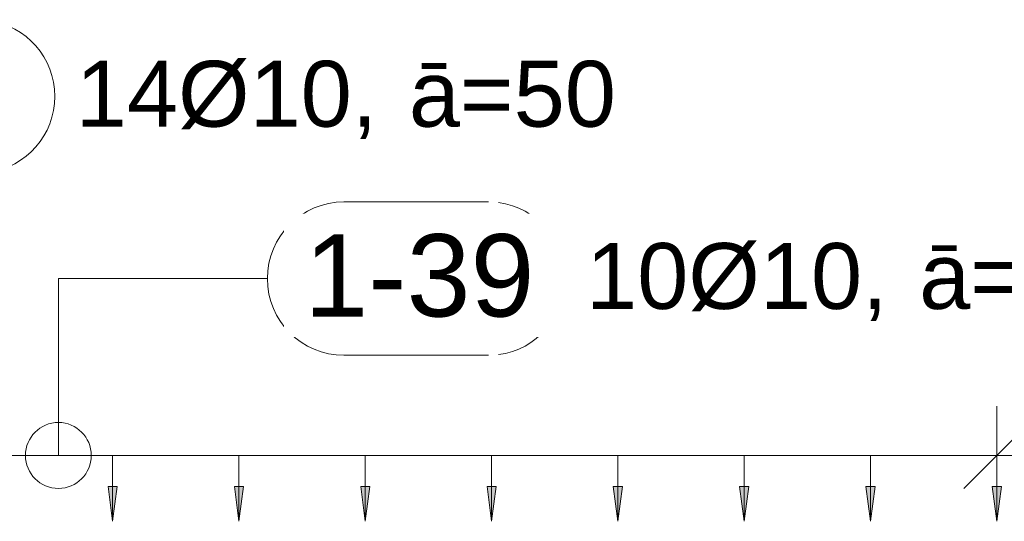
# Model space of a CAD drawing. Header units: millimetres. Extents: x 4307 to 42792, y 1610 to 10025.
# Tile 15 of 256: x 6221 to 6969, y 6045 to 6426. Entities that reach past the tile are written whole.
import ezdxf

# ---------------------------------------------------------------- set-up
doc = ezdxf.new("R2010")
doc.units = ezdxf.units.MM
for name, color, linetype, lineweight in [('A-ANNO-DIMS', 211, 'Continuous', 5), ('A-ANNO-DIMS-25', 211, 'Continuous', 5), ('S-RBAR-IDEN', 171, 'Continuous', 5)]:
    doc.layers.add(name, color=color, linetype=linetype, lineweight=lineweight)
doc.styles.add('Arial', font='arial.ttf', dxfattribs={"height": 50})
doc.styles.add('Arial_1', font='arial.ttf', dxfattribs={"height": 62.5})
doc.styles.add('ISOCPEUR_2', font='isocpeur.ttf', dxfattribs={"width": 0.8, "height": 50})
doc.dimstyles.new('Vnitřní', dxfattribs={"dimscale": 304.8, "dimtxt": 49.799059, "dimasz": 0.164042, "dimexe": 0.123031, "dimexo": 0.0625, "dimgap": 0, "dimtad": 1, "dimdec": 0, "dimzin": 0, "dimdsep": 46, "dimtxsty": 'ISOCPEUR_2', "dimblk1": 'OBLIQUE', "dimblk2": 'OBLIQUE', "dimsah": 1, "dimcen": 0.09, "dimdle": 0.123031, "dimazin": 0, "dimtfac": 1, "dimtdec": 4, "dimtix": 1, "dimtmove": 0, "dimatfit": 3, "dimfxl": 0.123031, "dimfxlon": 1, "dimtvp": 1, "dimtolj": 1, "dimtzin": 0, "dimarcsym": 2})
doc.dimstyles.new('Výztuž_kusy__řezy_', dxfattribs={"dimscale": 304.8, "dimtxt": 0.18, "dimasz": 0, "dimexe": 0, "dimexo": 0.0625, "dimgap": 0.082021, "dimtad": 1, "dimdec": 0, "dimzin": 0, "dimdsep": 46, "dimtxsty": 'Arial_1', "dimblk1": 'NONE', "dimblk2": 'NONE', "dimsah": 1, "dimcen": 0.09, "dimazin": 0, "dimtfac": 1, "dimtdec": 4, "dimtix": 1, "dimtmove": 0, "dimatfit": 3, "dimfxl": 0.164042, "dimfxlon": 1, "dimtvp": 1, "dimtfill": 1, "dimtolj": 1, "dimtzin": 0, "dimarcsym": 2})

# ---------------------------------------------------------------- blocks, each defined once
blk = doc.blocks.new('Popisek výztuže__BEZ NATOČENÍ_ - _Typ_ množství_PRAVÝ _řezy_-573725-V1')
at = {"layer": 'S-RBAR-IDEN'}
for p, q in [((5911.19, 9413.62), (5801.5, 9413.62)), ((5801.5, 9297.19), (5911.19, 9297.19))]:
    blk.add_line(p, q, dxfattribs=at)
for centre, start, end in [((5801.5, 9355.4), 90, 270), ((5911.19, 9355.4), 277.64339, 82.35661)]:
    blk.add_arc(centre, 58.22, start, end, dxfattribs=at)
blk = doc.blocks.new('DIMBLOCK234-V1')
at = {"layer": 'A-ANNO-DIMS-25'}
for points in [[(6195.95, 6045.48), (6199.41, 6071.76), (6192.49, 6071.76)], [(6291.91, 6045.48), (6295.37, 6071.76), (6288.45, 6071.76)]]:
    blk.add_hatch(color=256, dxfattribs=at).paths.add_polyline_path(points)
for p, q in [((6195.95, 6095.48), (6291.91, 6095.48)), ((6195.95, 6095.48), (6195.95, 6095.48)), ((6195.95, 6095.48), (6195.95, 6045.48)), ((6291.91, 6095.48), (6291.91, 6095.48)), ((6291.91, 6095.48), (6291.91, 6045.48)), ((6199.41, 6071.76), (6192.49, 6071.76)), ((6192.49, 6071.76), (6195.95, 6045.48)), ((6195.95, 6045.48), (6199.41, 6071.76)), ((6295.37, 6071.76), (6288.45, 6071.76)), ((6288.45, 6071.76), (6291.91, 6045.48)), ((6291.91, 6045.48), (6295.37, 6071.76))]:
    blk.add_line(p, q, dxfattribs=at)
blk = doc.blocks.new('_None')
blk = doc.blocks.new('DIMBLOCK235-V1')
at = {"layer": 'A-ANNO-DIMS-25'}
for points in [[(6291.91, 6045.48), (6295.37, 6071.76), (6288.45, 6071.76)], [(6387.86, 6045.48), (6391.32, 6071.76), (6384.4, 6071.76)]]:
    blk.add_hatch(color=256, dxfattribs=at).paths.add_polyline_path(points)
for p, q in [((6291.91, 6095.48), (6387.86, 6095.48)), ((6291.91, 6095.48), (6291.91, 6095.48)), ((6291.91, 6095.48), (6291.91, 6045.48)), ((6387.86, 6095.48), (6387.86, 6095.48)), ((6387.86, 6095.48), (6387.86, 6045.48)), ((6295.37, 6071.76), (6288.45, 6071.76)), ((6288.45, 6071.76), (6291.91, 6045.48)), ((6291.91, 6045.48), (6295.37, 6071.76)), ((6391.32, 6071.76), (6384.4, 6071.76)), ((6384.4, 6071.76), (6387.86, 6045.48)), ((6387.86, 6045.48), (6391.32, 6071.76))]:
    blk.add_line(p, q, dxfattribs=at)
blk = doc.blocks.new('DIMBLOCK236-V1')
at = {"layer": 'A-ANNO-DIMS-25'}
for points in [[(6387.86, 6045.48), (6391.32, 6071.76), (6384.4, 6071.76)], [(6483.81, 6045.48), (6487.27, 6071.76), (6480.35, 6071.76)]]:
    blk.add_hatch(color=256, dxfattribs=at).paths.add_polyline_path(points)
for p, q in [((6387.86, 6095.48), (6483.81, 6095.48)), ((6387.86, 6095.48), (6387.86, 6095.48)), ((6387.86, 6095.48), (6387.86, 6045.48)), ((6483.81, 6095.48), (6483.81, 6095.48)), ((6483.81, 6095.48), (6483.81, 6045.48)), ((6391.32, 6071.76), (6384.4, 6071.76)), ((6384.4, 6071.76), (6387.86, 6045.48)), ((6387.86, 6045.48), (6391.32, 6071.76)), ((6487.27, 6071.76), (6480.35, 6071.76)), ((6480.35, 6071.76), (6483.81, 6045.48)), ((6483.81, 6045.48), (6487.27, 6071.76))]:
    blk.add_line(p, q, dxfattribs=at)
blk = doc.blocks.new('DIMBLOCK237-V1')
at = {"layer": 'A-ANNO-DIMS-25'}
for points in [[(6483.81, 6045.48), (6487.27, 6071.76), (6480.35, 6071.76)], [(6579.77, 6045.48), (6583.23, 6071.76), (6576.31, 6071.76)]]:
    blk.add_hatch(color=256, dxfattribs=at).paths.add_polyline_path(points)
for p, q in [((6483.81, 6095.48), (6579.77, 6095.48)), ((6483.81, 6095.48), (6483.81, 6095.48)), ((6483.81, 6095.48), (6483.81, 6045.48)), ((6579.77, 6095.48), (6579.77, 6095.48)), ((6579.77, 6095.48), (6579.77, 6045.48)), ((6487.27, 6071.76), (6480.35, 6071.76)), ((6480.35, 6071.76), (6483.81, 6045.48)), ((6483.81, 6045.48), (6487.27, 6071.76)), ((6583.23, 6071.76), (6576.31, 6071.76)), ((6576.31, 6071.76), (6579.77, 6045.48)), ((6579.77, 6045.48), (6583.23, 6071.76))]:
    blk.add_line(p, q, dxfattribs=at)
blk = doc.blocks.new('DIMBLOCK238-V1')
at = {"layer": 'A-ANNO-DIMS-25'}
for points in [[(6579.77, 6045.48), (6583.23, 6071.76), (6576.31, 6071.76)], [(6675.72, 6045.48), (6679.18, 6071.76), (6672.26, 6071.76)]]:
    blk.add_hatch(color=256, dxfattribs=at).paths.add_polyline_path(points)
for p, q in [((6579.77, 6095.48), (6675.72, 6095.48)), ((6579.77, 6095.48), (6579.77, 6095.48)), ((6579.77, 6095.48), (6579.77, 6045.48)), ((6675.72, 6095.48), (6675.72, 6095.48)), ((6675.72, 6095.48), (6675.72, 6045.48)), ((6583.23, 6071.76), (6576.31, 6071.76)), ((6576.31, 6071.76), (6579.77, 6045.48)), ((6579.77, 6045.48), (6583.23, 6071.76)), ((6679.18, 6071.76), (6672.26, 6071.76)), ((6672.26, 6071.76), (6675.72, 6045.48)), ((6675.72, 6045.48), (6679.18, 6071.76))]:
    blk.add_line(p, q, dxfattribs=at)
blk = doc.blocks.new('DIMBLOCK239-V1')
at = {"layer": 'A-ANNO-DIMS-25'}
for points in [[(6675.72, 6045.48), (6679.18, 6071.76), (6672.26, 6071.76)], [(6771.67, 6045.48), (6775.13, 6071.76), (6768.21, 6071.76)]]:
    blk.add_hatch(color=256, dxfattribs=at).paths.add_polyline_path(points)
for p, q in [((6675.72, 6095.48), (6771.67, 6095.48)), ((6675.72, 6095.48), (6675.72, 6095.48)), ((6675.72, 6095.48), (6675.72, 6045.48)), ((6771.67, 6095.48), (6771.67, 6095.48)), ((6771.67, 6095.48), (6771.67, 6045.48)), ((6679.18, 6071.76), (6672.26, 6071.76)), ((6672.26, 6071.76), (6675.72, 6045.48)), ((6675.72, 6045.48), (6679.18, 6071.76)), ((6775.13, 6071.76), (6768.21, 6071.76)), ((6768.21, 6071.76), (6771.67, 6045.48)), ((6771.67, 6045.48), (6775.13, 6071.76))]:
    blk.add_line(p, q, dxfattribs=at)
blk = doc.blocks.new('DIMBLOCK240-V1')
at = {"layer": 'A-ANNO-DIMS-25'}
for points in [[(6771.67, 6045.48), (6775.13, 6071.76), (6768.21, 6071.76)], [(6867.63, 6045.48), (6871.09, 6071.76), (6864.16, 6071.76)]]:
    blk.add_hatch(color=256, dxfattribs=at).paths.add_polyline_path(points)
for p, q in [((6771.67, 6095.48), (6867.63, 6095.48)), ((6771.67, 6095.48), (6771.67, 6095.48)), ((6771.67, 6095.48), (6771.67, 6045.48)), ((6867.63, 6095.48), (6867.63, 6095.48)), ((6867.63, 6095.48), (6867.63, 6045.48)), ((6775.13, 6071.76), (6768.21, 6071.76)), ((6768.21, 6071.76), (6771.67, 6045.48)), ((6771.67, 6045.48), (6775.13, 6071.76)), ((6871.09, 6071.76), (6864.16, 6071.76)), ((6864.16, 6071.76), (6867.63, 6045.48)), ((6867.63, 6045.48), (6871.09, 6071.76))]:
    blk.add_line(p, q, dxfattribs=at)
blk = doc.blocks.new('DIMBLOCK241-V1')
at = {"layer": 'A-ANNO-DIMS-25'}
for points in [[(6867.63, 6045.48), (6871.09, 6071.76), (6864.16, 6071.76)], [(6963.58, 6045.48), (6967.04, 6071.76), (6960.12, 6071.76)]]:
    blk.add_hatch(color=256, dxfattribs=at).paths.add_polyline_path(points)
for p, q in [((6867.63, 6095.48), (6963.58, 6095.48)), ((6867.63, 6095.48), (6867.63, 6095.48)), ((6867.63, 6095.48), (6867.63, 6045.48)), ((6963.58, 6095.48), (6963.58, 6095.48)), ((6963.58, 6095.48), (6963.58, 6045.48)), ((6871.09, 6071.76), (6864.16, 6071.76)), ((6864.16, 6071.76), (6867.63, 6045.48)), ((6867.63, 6045.48), (6871.09, 6071.76)), ((6967.04, 6071.76), (6960.12, 6071.76)), ((6960.12, 6071.76), (6963.58, 6045.48)), ((6963.58, 6045.48), (6967.04, 6071.76))]:
    blk.add_line(p, q, dxfattribs=at)
blk = doc.blocks.new('DIMBLOCK242-V1')
at = {"layer": 'A-ANNO-DIMS-25'}
for points in [[(6100, 6045.48), (6103.46, 6071.76), (6096.54, 6071.76)], [(6195.95, 6045.48), (6199.41, 6071.76), (6192.49, 6071.76)], [(6291.91, 6045.48), (6295.37, 6071.76), (6288.45, 6071.76)], [(6387.86, 6045.48), (6391.32, 6071.76), (6384.4, 6071.76)], [(6483.81, 6045.48), (6487.27, 6071.76), (6480.35, 6071.76)], [(6579.77, 6045.48), (6583.23, 6071.76), (6576.31, 6071.76)], [(6675.72, 6045.48), (6679.18, 6071.76), (6672.26, 6071.76)], [(6771.67, 6045.48), (6775.13, 6071.76), (6768.21, 6071.76)], [(6867.63, 6045.48), (6871.09, 6071.76), (6864.16, 6071.76)], [(6963.58, 6045.48), (6967.04, 6071.76), (6960.12, 6071.76)]]:
    blk.add_hatch(color=256, dxfattribs=at).paths.add_polyline_path(points)
for p, q in [((6100, 6095.48), (6963.58, 6095.48)), ((6100, 6095.48), (6195.95, 6095.48)), ((6100, 6095.48), (6100, 6095.48)), ((6100, 6095.48), (6100, 6045.48)), ((6195.95, 6095.48), (6291.91, 6095.48)), ((6195.95, 6095.48), (6195.95, 6095.48)), ((6195.95, 6095.48), (6195.95, 6045.48)), ((6291.91, 6095.48), (6387.86, 6095.48)), ((6291.91, 6095.48), (6291.91, 6095.48)), ((6291.91, 6095.48), (6291.91, 6045.48)), ((6387.86, 6095.48), (6483.81, 6095.48)), ((6387.86, 6095.48), (6387.86, 6095.48)), ((6387.86, 6095.48), (6387.86, 6045.48)), ((6483.81, 6095.48), (6579.77, 6095.48)), ((6483.81, 6095.48), (6483.81, 6095.48)), ((6483.81, 6095.48), (6483.81, 6045.48)), ((6579.77, 6095.48), (6675.72, 6095.48)), ((6579.77, 6095.48), (6579.77, 6095.48)), ((6579.77, 6095.48), (6579.77, 6045.48)), ((6675.72, 6095.48), (6771.67, 6095.48)), ((6675.72, 6095.48), (6675.72, 6095.48)), ((6675.72, 6095.48), (6675.72, 6045.48)), ((6771.67, 6095.48), (6867.63, 6095.48)), ((6771.67, 6095.48), (6771.67, 6095.48)), ((6771.67, 6095.48), (6771.67, 6045.48)), ((6867.63, 6095.48), (6963.58, 6095.48)), ((6867.63, 6095.48), (6867.63, 6095.48)), ((6867.63, 6095.48), (6867.63, 6045.48)), ((6963.58, 6095.48), (6963.58, 6095.48)), ((6963.58, 6095.48), (6963.58, 6045.48)), ((6103.46, 6071.76), (6096.54, 6071.76)), ((6096.54, 6071.76), (6100, 6045.48)), ((6100, 6045.48), (6103.46, 6071.76)), ((6199.41, 6071.76), (6192.49, 6071.76)), ((6192.49, 6071.76), (6195.95, 6045.48)), ((6195.95, 6045.48), (6199.41, 6071.76)), ((6295.37, 6071.76), (6288.45, 6071.76)), ((6288.45, 6071.76), (6291.91, 6045.48)), ((6291.91, 6045.48), (6295.37, 6071.76)), ((6391.32, 6071.76), (6384.4, 6071.76)), ((6384.4, 6071.76), (6387.86, 6045.48)), ((6387.86, 6045.48), (6391.32, 6071.76)), ((6487.27, 6071.76), (6480.35, 6071.76)), ((6480.35, 6071.76), (6483.81, 6045.48)), ((6483.81, 6045.48), (6487.27, 6071.76)), ((6583.23, 6071.76), (6576.31, 6071.76)), ((6576.31, 6071.76), (6579.77, 6045.48)), ((6579.77, 6045.48), (6583.23, 6071.76)), ((6679.18, 6071.76), (6672.26, 6071.76)), ((6672.26, 6071.76), (6675.72, 6045.48)), ((6675.72, 6045.48), (6679.18, 6071.76)), ((6775.13, 6071.76), (6768.21, 6071.76)), ((6768.21, 6071.76), (6771.67, 6045.48)), ((6771.67, 6045.48), (6775.13, 6071.76)), ((6871.09, 6071.76), (6864.16, 6071.76)), ((6864.16, 6071.76), (6867.63, 6045.48)), ((6867.63, 6045.48), (6871.09, 6071.76)), ((6967.04, 6071.76), (6960.12, 6071.76)), ((6960.12, 6071.76), (6963.58, 6045.48)), ((6963.58, 6045.48), (6967.04, 6071.76))]:
    blk.add_line(p, q, dxfattribs=at)
blk = doc.blocks.new('DIMBLOCK422-V1')
at = {"layer": 'A-ANNO-DIMS-25'}
for p, q in [((6963.58, 6095.48), (6963.58, 6132.98)), ((7122.9, 6095.48), (7122.9, 6132.98)), ((6963.58, 6095.48), (6988.58, 6120.48)), ((7122.9, 6095.48), (7147.9, 6120.48)), ((6926.08, 6095.48), (7160.4, 6095.48)), ((6963.58, 6095.48), (6938.58, 6070.48)), ((6963.58, 6095.48), (6963.58, 6057.98)), ((7122.9, 6095.48), (7097.9, 6070.48)), ((7122.9, 6095.48), (7122.9, 6057.98))]:
    blk.add_line(p, q, dxfattribs=at)
at = {"layer": 'A-ANNO-DIMS-25', "color": 0, "insert": (7005.41, 6160.8), "char_height": 50, "width": 90.7875, "attachment_point": 1, "line_spacing_factor": 1.149209, "style": 'ISOCPEUR_2'}
blk.add_mtext('159', dxfattribs=at)
blk = doc.blocks.new('_Oblique')
at = {"color": 0, "linetype": 'ByBlock', "lineweight": -2}
blk.add_line((-0.5, -0.5), (0.5, 0.5), dxfattribs=at)

msp = doc.modelspace()

# ---------------------------------------------------------------- linework, layer by layer
at = {"layer": 'S-RBAR-IDEN'}
for p, q in [((6250.7, 6229.69), (6409.45, 6229.69)), ((6250.7, 6095.48), (6250.7, 6229.69))]:
    msp.add_line(p, q, dxfattribs=at)
msp.add_circle((6250.7, 6095.48), 25, dxfattribs=at)

# ---------------------------------------------------------------- block references
for p in [(278.54, -2987.39), (666.17, -3125.71)]:
    msp.add_blockref('Popisek výztuže__BEZ NATOČENÍ_ - _Typ_ množství_PRAVÝ _řezy_-573725-V1', p, dxfattribs=at)

# ---------------------------------------------------------------- texts
at = {"layer": 'S-RBAR-IDEN', "char_height": 50, "attachment_point": 1, "style": 'Arial', "bg_fill": 3, "box_fill_scale": 1.25, "bg_fill_color": 256, "bg_fill_true_color": 13158600, "bg_fill_transparency": 0}
for s, insert, width in [('14Ø10, ', (6263.94, 6395.01), 306.6455), ('ā=50', (6516.95, 6395.01), 194.4092), ('10Ø10, ', (6651.58, 6256.69), 306.6455), ('ā=100', (6904.58, 6256.69), 242.5105)]:
    msp.add_mtext(s, dxfattribs=dict(at, insert=insert, width=width))

# ---------------------------------------------------------------- dimensions: what is measured, and where the dimension line sits
at = {"layer": 'A-ANNO-DIMS'}
dim = msp.add_linear_dim(base=(7122.9, 6095.48), p1=(6963.58, 6057.98), p2=(7122.9, 6057.98), dimstyle='Vnitřní', override={"dimpost": '<>', "dimfxl": 159.323587}, dxfattribs=at)
dim.commit()
dim.dimension.update_dxf_attribs({"geometry": 'DIMBLOCK422-V1', "text_midpoint": (7043.24, 6120.48)})
for base, p1, p2, text, override, picture, middle in [((6963.58, 6095.48), (6100, 6045.48), (6963.58, 6045.48), '96 864', {"dimpost": '<>', "dimblk1": 'None', "dimblk2": 'None', "dimsah": 1, "dimfxl": 863.579293}, 'DIMBLOCK242-V1', (6531.79, 6152.39)), ((6291.91, 6095.48), (6195.95, 6045.48), (6291.91, 6045.48), ' ', {"dimpost": '<>', "dimfxl": 95.953255}, 'DIMBLOCK234-V1', (6243.93, 6095.48)), ((6387.86, 6095.48), (6291.91, 6045.48), (6387.86, 6045.48), ' ', {"dimpost": '<>', "dimfxl": 95.953255}, 'DIMBLOCK235-V1', (6339.88, 6095.48)), ((6483.81, 6095.48), (6387.86, 6045.48), (6483.81, 6045.48), ' ', {"dimpost": '<>', "dimfxl": 95.953255}, 'DIMBLOCK236-V1', (6435.84, 6095.48)), ((6579.77, 6095.48), (6483.81, 6045.48), (6579.77, 6045.48), ' ', {"dimpost": '<>', "dimfxl": 95.953255}, 'DIMBLOCK237-V1', (6531.79, 6095.48)), ((6675.72, 6095.48), (6579.77, 6045.48), (6675.72, 6045.48), ' ', {"dimpost": '<>', "dimfxl": 95.953255}, 'DIMBLOCK238-V1', (6627.74, 6095.48)), ((6771.67, 6095.48), (6675.72, 6045.48), (6771.67, 6045.48), ' ', {"dimpost": '<>', "dimfxl": 95.953255}, 'DIMBLOCK239-V1', (6723.7, 6095.48)), ((6867.63, 6095.48), (6771.67, 6045.48), (6867.63, 6045.48), ' ', {"dimpost": '<>', "dimfxl": 95.953255}, 'DIMBLOCK240-V1', (6819.65, 6095.48)), ((6963.58, 6095.48), (6867.63, 6045.48), (6963.58, 6045.48), ' ', {"dimpost": '<>', "dimfxl": 95.953255}, 'DIMBLOCK241-V1', (6915.6, 6095.48))]:
    dim = msp.add_linear_dim(base=base, p1=p1, p2=p2, text=text, dimstyle='Výztuž_kusy__řezy_', override=override, dxfattribs=at)
    dim.commit()
    dim.dimension.update_dxf_attribs({"geometry": picture, "text_midpoint": middle})

# ---------------------------------------------------------------- next in the draw order: texts
at = {"layer": 'S-RBAR-IDEN', "insert": (6437.59, 6263.43), "char_height": 62.5, "width": 210.443, "attachment_point": 1, "style": 'Arial_1', "bg_fill": 3, "box_fill_scale": 1.25, "bg_fill_color": 256, "bg_fill_true_color": 13158600, "bg_fill_transparency": 0}
msp.add_mtext('1-39', dxfattribs=at)

doc.saveas('drawing.dxf')
